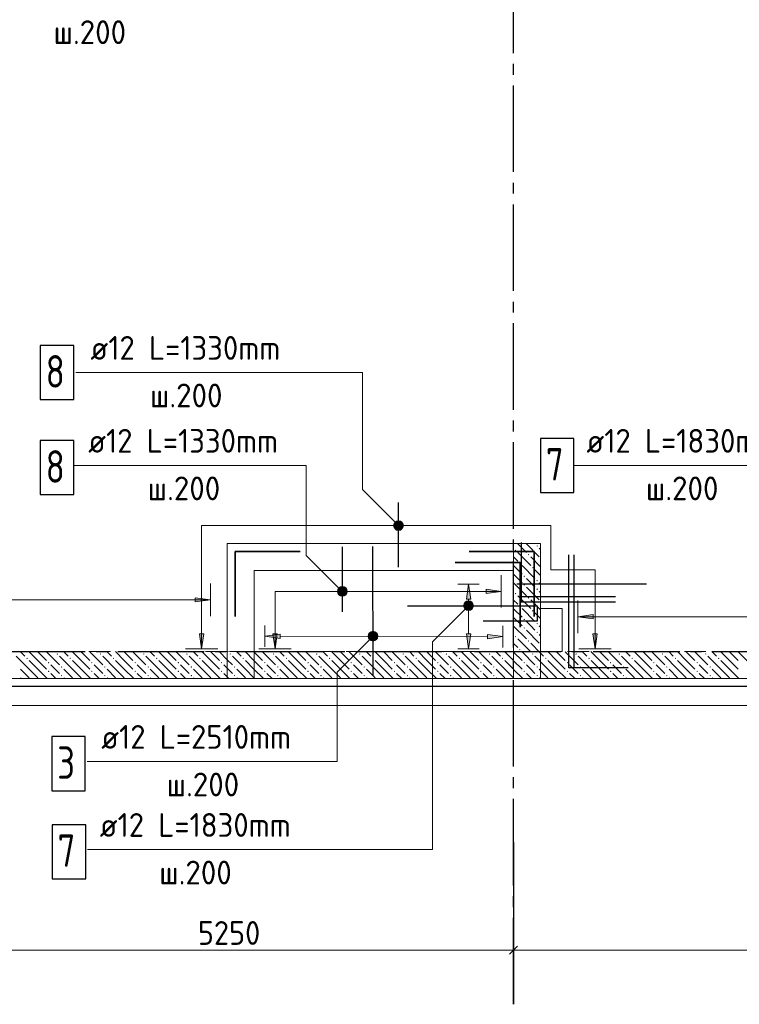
# Model space of a CAD drawing. Header units: millimetres. Extents: x 0 to 59400, y 0 to 42000.
# Tile 8 of 34: x 20493 to 27151, y 16519 to 25628. Entities that reach past the tile are written whole.
import ezdxf

# ---------------------------------------------------------------- set-up
doc = ezdxf.new("R2010")
doc.units = ezdxf.units.MM
doc.linetypes.add('______2', pattern=[270, 200, -70])
doc.linetypes.add('______5', pattern=[1100, 800, -100, 100, -100])
for name, color, linetype, lineweight in [('Standard', 7, 'Continuous', 25), ('ЖБ Перекрытие верхний уровень', 7, 'Continuous', 18), ('ЖБ Перекрытие нижний уровень с отделкой', 7, 'Continuous', 13), ('Обрамление П-обр. равн.', 7, 'Continuous', 25), ('Обрамление П-обр. равн.неравн.', 7, 'Continuous', 25), ('Обрамление проемов стержнями', 7, 'Continuous', 18), ('Позиционная метка номер позиции', 7, 'Continuous', 13), ('Размерная линия_ общее', 7, 'Continuous', 13)]:
    doc.layers.add(name, color=color, linetype=linetype, lineweight=lineweight)
doc.layers.add('ЖБ Стена верхний уровень', color=7, linetype='______2', lineweight=13, true_color=0x656565)
doc.layers.add('Оси', color=7, linetype='______5', lineweight=13, true_color=0x656565)
doc.styles.add('ISOCPEUR', font='txt')

msp = doc.modelspace()

# ---------------------------------------------------------------- hatches: boundary and pattern name
at = {"layer": 'ЖБ Стена верхний уровень', "linetype": 'Continuous', "lineweight": 18, "transparency": 33554687}
for points in [[(25074.1, 20719.6), (25080.6, 20726.1), (25087.1, 20719.6), (25080.6, 20713.1)], [(25194.1, 20679.6), (25200.6, 20686.1), (25207.1, 20679.6), (25200.6, 20673.1)], [(25274.1, 20759.6), (25280.6, 20766.1), (25287.1, 20759.6), (25280.6, 20753.1)], [(25114.1, 20599.6), (25120.6, 20606.1), (25127.1, 20599.6), (25120.6, 20593.1)], [(25234.1, 20559.6), (25240.6, 20566.1), (25247.1, 20559.6), (25240.6, 20553.1)], [(25154.1, 20479.6), (25160.6, 20486.1), (25167.1, 20479.6), (25160.6, 20473.1)], [(25154.1, 20399.6), (25160.6, 20406.1), (25167.1, 20399.6), (25160.6, 20393.1)], [(25274.1, 20439.6), (25280.6, 20446.1), (25287.1, 20439.6), (25280.6, 20433.1)], [(25074.1, 20319.6), (25080.6, 20326.1), (25087.1, 20319.6), (25080.6, 20313.1)], [(25274.1, 20359.6), (25280.6, 20366.1), (25287.1, 20359.6), (25280.6, 20353.1)], [(25194.1, 20279.6), (25200.6, 20286.1), (25207.1, 20279.6), (25200.6, 20273.1)], [(25114.1, 20199.6), (25120.6, 20206.1), (25127.1, 20199.6), (25120.6, 20193.1)], [(25234.1, 20159.6), (25240.6, 20166.1), (25247.1, 20159.6), (25240.6, 20153.1)], [(25154.1, 20079.6), (25160.6, 20086.1), (25167.1, 20079.6), (25160.6, 20073.1)], [(25274.1, 20039.6), (25280.6, 20046.1), (25287.1, 20039.6), (25280.6, 20033.1)], [(25154.1, 19999.6), (25160.6, 20006.1), (25167.1, 19999.6), (25160.6, 19993.1)], [(25274.1, 19959.6), (25280.6, 19966.1), (25287.1, 19959.6), (25280.6, 19953.1)], [(25074.1, 19919.6), (25080.6, 19926.1), (25087.1, 19919.6), (25080.6, 19913.1)], [(25194.1, 19879.6), (25200.6, 19886.1), (25207.1, 19879.6), (25200.6, 19873.1)], [(20834.1, 19759.6), (20840.6, 19766.1), (20847.1, 19759.6), (20840.6, 19753.1)], [(21234.1, 19759.6), (21240.6, 19766.1), (21247.1, 19759.6), (21240.6, 19753.1)], [(21634.1, 19759.6), (21640.6, 19766.1), (21647.1, 19759.6), (21640.6, 19753.1)], [(22034.1, 19759.6), (22040.6, 19766.1), (22047.1, 19759.6), (22040.6, 19753.1)], [(22434.1, 19759.6), (22440.6, 19766.1), (22447.1, 19759.6), (22440.6, 19753.1)], [(22834.1, 19759.6), (22840.6, 19766.1), (22847.1, 19759.6), (22840.6, 19753.1)], [(23234.1, 19759.6), (23240.6, 19766.1), (23247.1, 19759.6), (23240.6, 19753.1)], [(23634.1, 19759.6), (23640.6, 19766.1), (23647.1, 19759.6), (23640.6, 19753.1)], [(24034.1, 19759.6), (24040.6, 19766.1), (24047.1, 19759.6), (24040.6, 19753.1)], [(24434.1, 19759.6), (24440.6, 19766.1), (24447.1, 19759.6), (24440.6, 19753.1)], [(24834.1, 19759.6), (24840.6, 19766.1), (24847.1, 19759.6), (24840.6, 19753.1)], [(25114.1, 19799.6), (25120.6, 19806.1), (25127.1, 19799.6), (25120.6, 19793.1)], [(25234.1, 19759.6), (25240.6, 19766.1), (25247.1, 19759.6), (25240.6, 19753.1)], [(25634.1, 19759.6), (25640.6, 19766.1), (25647.1, 19759.6), (25640.6, 19753.1)], [(26034.1, 19759.6), (26040.6, 19766.1), (26047.1, 19759.6), (26040.6, 19753.1)], [(26434.1, 19759.6), (26440.6, 19766.1), (26447.1, 19759.6), (26440.6, 19753.1)], [(26834.1, 19759.6), (26840.6, 19766.1), (26847.1, 19759.6), (26840.6, 19753.1)], [(20554.1, 19719.6), (20560.6, 19726.1), (20567.1, 19719.6), (20560.6, 19713.1)], [(20754.1, 19679.6), (20760.6, 19686.1), (20767.1, 19679.6), (20760.6, 19673.1)], [(20954.1, 19719.6), (20960.6, 19726.1), (20967.1, 19719.6), (20960.6, 19713.1)], [(21154.1, 19679.6), (21160.6, 19686.1), (21167.1, 19679.6), (21160.6, 19673.1)], [(21354.1, 19719.6), (21360.6, 19726.1), (21367.1, 19719.6), (21360.6, 19713.1)], [(21554.1, 19679.6), (21560.6, 19686.1), (21567.1, 19679.6), (21560.6, 19673.1)], [(21754.1, 19719.6), (21760.6, 19726.1), (21767.1, 19719.6), (21760.6, 19713.1)], [(21954.1, 19679.6), (21960.6, 19686.1), (21967.1, 19679.6), (21960.6, 19673.1)], [(22154.1, 19719.6), (22160.6, 19726.1), (22167.1, 19719.6), (22160.6, 19713.1)], [(22354.1, 19679.6), (22360.6, 19686.1), (22367.1, 19679.6), (22360.6, 19673.1)], [(22554.1, 19719.6), (22560.6, 19726.1), (22567.1, 19719.6), (22560.6, 19713.1)], [(22754.1, 19679.6), (22760.6, 19686.1), (22767.1, 19679.6), (22760.6, 19673.1)], [(22954.1, 19719.6), (22960.6, 19726.1), (22967.1, 19719.6), (22960.6, 19713.1)], [(23154.1, 19679.6), (23160.6, 19686.1), (23167.1, 19679.6), (23160.6, 19673.1)], [(23354.1, 19719.6), (23360.6, 19726.1), (23367.1, 19719.6), (23360.6, 19713.1)], [(23554.1, 19679.6), (23560.6, 19686.1), (23567.1, 19679.6), (23560.6, 19673.1)], [(23754.1, 19719.6), (23760.6, 19726.1), (23767.1, 19719.6), (23760.6, 19713.1)], [(23954.1, 19679.6), (23960.6, 19686.1), (23967.1, 19679.6), (23960.6, 19673.1)], [(24154.1, 19719.6), (24160.6, 19726.1), (24167.1, 19719.6), (24160.6, 19713.1)], [(24354.1, 19679.6), (24360.6, 19686.1), (24367.1, 19679.6), (24360.6, 19673.1)], [(24554.1, 19719.6), (24560.6, 19726.1), (24567.1, 19719.6), (24560.6, 19713.1)], [(24754.1, 19679.6), (24760.6, 19686.1), (24767.1, 19679.6), (24760.6, 19673.1)], [(24954.1, 19719.6), (24960.6, 19726.1), (24967.1, 19719.6), (24960.6, 19713.1)], [(25154.1, 19679.6), (25160.6, 19686.1), (25167.1, 19679.6), (25160.6, 19673.1)], [(25354.1, 19719.6), (25360.6, 19726.1), (25367.1, 19719.6), (25360.6, 19713.1)], [(25554.1, 19679.6), (25560.6, 19686.1), (25567.1, 19679.6), (25560.6, 19673.1)], [(25754.1, 19719.6), (25760.6, 19726.1), (25767.1, 19719.6), (25760.6, 19713.1)], [(25954.1, 19679.6), (25960.6, 19686.1), (25967.1, 19679.6), (25960.6, 19673.1)], [(26154.1, 19719.6), (26160.6, 19726.1), (26167.1, 19719.6), (26160.6, 19713.1)], [(26354.1, 19679.6), (26360.6, 19686.1), (26367.1, 19679.6), (26360.6, 19673.1)], [(26554.1, 19719.6), (26560.6, 19726.1), (26567.1, 19719.6), (26560.6, 19713.1)], [(26754.1, 19679.6), (26760.6, 19686.1), (26767.1, 19679.6), (26760.6, 19673.1)], [(26954.1, 19719.6), (26960.6, 19726.1), (26967.1, 19719.6), (26960.6, 19713.1)], [(20754.1, 19599.6), (20760.6, 19606.1), (20767.1, 19599.6), (20760.6, 19593.1)], [(20874.1, 19639.6), (20880.6, 19646.1), (20887.1, 19639.6), (20880.6, 19633.1)], [(21154.1, 19599.6), (21160.6, 19606.1), (21167.1, 19599.6), (21160.6, 19593.1)], [(21274.1, 19639.6), (21280.6, 19646.1), (21287.1, 19639.6), (21280.6, 19633.1)], [(21554.1, 19599.6), (21560.6, 19606.1), (21567.1, 19599.6), (21560.6, 19593.1)], [(21674.1, 19639.6), (21680.6, 19646.1), (21687.1, 19639.6), (21680.6, 19633.1)], [(21954.1, 19599.6), (21960.6, 19606.1), (21967.1, 19599.6), (21960.6, 19593.1)], [(22074.1, 19639.6), (22080.6, 19646.1), (22087.1, 19639.6), (22080.6, 19633.1)], [(22354.1, 19599.6), (22360.6, 19606.1), (22367.1, 19599.6), (22360.6, 19593.1)], [(22474.1, 19639.6), (22480.6, 19646.1), (22487.1, 19639.6), (22480.6, 19633.1)], [(22754.1, 19599.6), (22760.6, 19606.1), (22767.1, 19599.6), (22760.6, 19593.1)], [(22874.1, 19639.6), (22880.6, 19646.1), (22887.1, 19639.6), (22880.6, 19633.1)], [(23154.1, 19599.6), (23160.6, 19606.1), (23167.1, 19599.6), (23160.6, 19593.1)], [(23274.1, 19639.6), (23280.6, 19646.1), (23287.1, 19639.6), (23280.6, 19633.1)], [(23554.1, 19599.6), (23560.6, 19606.1), (23567.1, 19599.6), (23560.6, 19593.1)], [(23674.1, 19639.6), (23680.6, 19646.1), (23687.1, 19639.6), (23680.6, 19633.1)], [(23954.1, 19599.6), (23960.6, 19606.1), (23967.1, 19599.6), (23960.6, 19593.1)], [(24074.1, 19639.6), (24080.6, 19646.1), (24087.1, 19639.6), (24080.6, 19633.1)], [(24354.1, 19599.6), (24360.6, 19606.1), (24367.1, 19599.6), (24360.6, 19593.1)], [(24474.1, 19639.6), (24480.6, 19646.1), (24487.1, 19639.6), (24480.6, 19633.1)], [(24754.1, 19599.6), (24760.6, 19606.1), (24767.1, 19599.6), (24760.6, 19593.1)], [(24874.1, 19639.6), (24880.6, 19646.1), (24887.1, 19639.6), (24880.6, 19633.1)], [(25154.1, 19599.6), (25160.6, 19606.1), (25167.1, 19599.6), (25160.6, 19593.1)], [(25274.1, 19639.6), (25280.6, 19646.1), (25287.1, 19639.6), (25280.6, 19633.1)], [(25554.1, 19599.6), (25560.6, 19606.1), (25567.1, 19599.6), (25560.6, 19593.1)], [(25674.1, 19639.6), (25680.6, 19646.1), (25687.1, 19639.6), (25680.6, 19633.1)], [(25954.1, 19599.6), (25960.6, 19606.1), (25967.1, 19599.6), (25960.6, 19593.1)], [(26074.1, 19639.6), (26080.6, 19646.1), (26087.1, 19639.6), (26080.6, 19633.1)], [(26354.1, 19599.6), (26360.6, 19606.1), (26367.1, 19599.6), (26360.6, 19593.1)], [(26474.1, 19639.6), (26480.6, 19646.1), (26487.1, 19639.6), (26480.6, 19633.1)], [(26754.1, 19599.6), (26760.6, 19606.1), (26767.1, 19599.6), (26760.6, 19593.1)], [(26874.1, 19639.6), (26880.6, 19646.1), (26887.1, 19639.6), (26880.6, 19633.1)], [(20874.1, 19559.6), (20880.6, 19566.1), (20887.1, 19559.6), (20880.6, 19553.1)], [(21274.1, 19559.6), (21280.6, 19566.1), (21287.1, 19559.6), (21280.6, 19553.1)], [(21674.1, 19559.6), (21680.6, 19566.1), (21687.1, 19559.6), (21680.6, 19553.1)], [(22074.1, 19559.6), (22080.6, 19566.1), (22087.1, 19559.6), (22080.6, 19553.1)], [(22474.1, 19559.6), (22480.6, 19566.1), (22487.1, 19559.6), (22480.6, 19553.1)], [(22874.1, 19559.6), (22880.6, 19566.1), (22887.1, 19559.6), (22880.6, 19553.1)], [(23274.1, 19559.6), (23280.6, 19566.1), (23287.1, 19559.6), (23280.6, 19553.1)], [(23674.1, 19559.6), (23680.6, 19566.1), (23687.1, 19559.6), (23680.6, 19553.1)], [(24074.1, 19559.6), (24080.6, 19566.1), (24087.1, 19559.6), (24080.6, 19553.1)], [(24474.1, 19559.6), (24480.6, 19566.1), (24487.1, 19559.6), (24480.6, 19553.1)], [(24874.1, 19559.6), (24880.6, 19566.1), (24887.1, 19559.6), (24880.6, 19553.1)], [(25274.1, 19559.6), (25280.6, 19566.1), (25287.1, 19559.6), (25280.6, 19553.1)], [(25674.1, 19559.6), (25680.6, 19566.1), (25687.1, 19559.6), (25680.6, 19553.1)], [(26074.1, 19559.6), (26080.6, 19566.1), (26087.1, 19559.6), (26080.6, 19553.1)], [(26474.1, 19559.6), (26480.6, 19566.1), (26487.1, 19559.6), (26480.6, 19553.1)], [(26874.1, 19559.6), (26880.6, 19566.1), (26887.1, 19559.6), (26880.6, 19553.1)]]:
    msp.add_hatch(color=7, dxfattribs=at).paths.add_polyline_path(points, flags=16)
at = {"layer": 'Обрамление П-обр. равн.', "linetype": 'Continuous', "lineweight": 13, "transparency": 33554687}
for points in [[(24807.7, 20358.8), (24947.7, 20338.8), (24807.7, 20318.8)], [(25797.7, 20083.9), (25657.7, 20103.9), (25797.7, 20123.9)], [(22902.1, 19904.9), (22762.1, 19925.1), (22902.2, 19944.9)], [(25836, 19947), (25816, 19807), (25796, 19947)]]:
    msp.add_hatch(color=7, dxfattribs=at).paths.add_polyline_path(points, flags=16)
for points in [[(22117.7, 20241.1), (22257.7, 20261.1), (22117.7, 20281.1)], [(22156, 19947), (22176, 19807), (22196, 19947)], [(22835.9, 19947), (22855.9, 19807), (22875.9, 19947)], [(24822.1, 19901.7), (24962.1, 19921.5), (24822.2, 19941.7)]]:
    msp.add_hatch(color=7, dxfattribs=at).paths.add_polyline_path(points)
at = {"layer": 'Обрамление П-обр. равн.неравн.', "linetype": 'Continuous', "lineweight": 13, "transparency": 33554687}
msp.add_hatch(color=7, dxfattribs=at).paths.add_polyline_path([(24665.5, 20267), (24645.5, 20407), (24625.5, 20267)])
msp.add_hatch(color=7, dxfattribs=at).paths.add_polyline_path([(24665.5, 19947), (24645.5, 19807), (24625.5, 19947)], flags=16)
at = {"layer": 'Позиционная метка номер позиции', "linetype": 'Continuous', "lineweight": 13, "transparency": 33554687}
for points in [[(23965.9, 20916.4), (24009.2, 20991.5), (23954.5, 20936.8)], [(23954.5, 20936.8), (24009.2, 20991.5), (23986.3, 20991.5)], [(23954.5, 20936.8), (23986.3, 20991.5), (23954.5, 20959.7)], [(23954.5, 20959.7), (23986.3, 20991.5), (23965.9, 20980.1)], [(23965.9, 20916.4), (24029.6, 20980.1), (24009.2, 20991.5)], [(23986.3, 20905), (24029.6, 20980.1), (23965.9, 20916.4)], [(23986.3, 20905), (24041, 20959.7), (24029.6, 20980.1)], [(24009.2, 20905), (24041, 20959.7), (23986.3, 20905)], [(24009.2, 20905), (24041, 20936.8), (24041, 20959.7)], [(24041, 20936.8), (24009.2, 20905), (24029.6, 20916.4)], [(23445.9, 20307), (23489.2, 20382.1), (23434.5, 20327.3)], [(23434.5, 20327.3), (23489.2, 20382.1), (23466.3, 20382.1)], [(23434.5, 20327.3), (23466.3, 20382.1), (23434.5, 20350.3)], [(23434.5, 20350.3), (23466.3, 20382.1), (23445.9, 20370.6)], [(23445.9, 20307), (23509.6, 20370.6), (23489.2, 20382.1)], [(23466.3, 20295.5), (23509.6, 20370.6), (23445.9, 20307)], [(23466.3, 20295.5), (23521, 20350.3), (23509.6, 20370.6)], [(23489.2, 20295.5), (23521, 20350.3), (23466.3, 20295.5)], [(23489.2, 20295.5), (23521, 20327.3), (23521, 20350.3)], [(23521, 20327.3), (23489.2, 20295.5), (23509.6, 20307)], [(24677.3, 20175.2), (24613.7, 20238.8), (24602.2, 20218.5)], [(24688.8, 20195.5), (24634.1, 20250.3), (24613.7, 20238.8)], [(24688.8, 20195.5), (24613.7, 20238.8), (24677.3, 20175.2)], [(24688.8, 20218.5), (24657, 20250.3), (24634.1, 20250.3)], [(24688.8, 20218.5), (24634.1, 20250.3), (24688.8, 20195.5)], [(24657, 20250.3), (24688.8, 20218.5), (24677.3, 20238.8)], [(24677.3, 20175.2), (24602.2, 20218.5), (24657, 20163.7)], [(24657, 20163.7), (24602.2, 20218.5), (24602.2, 20195.5)], [(24657, 20163.7), (24602.2, 20195.5), (24634.1, 20163.7)], [(24634.1, 20163.7), (24602.2, 20195.5), (24613.7, 20175.2)], [(23793.9, 19893.3), (23730.3, 19956.9), (23718.8, 19936.6)], [(23805.4, 19913.7), (23750.7, 19968.4), (23730.3, 19956.9)], [(23805.4, 19913.7), (23730.3, 19956.9), (23793.9, 19893.3)], [(23805.4, 19936.6), (23773.6, 19968.4), (23750.7, 19968.4)], [(23805.4, 19936.6), (23750.7, 19968.4), (23805.4, 19913.7)], [(23773.6, 19968.4), (23805.4, 19936.6), (23793.9, 19956.9)], [(23793.9, 19893.3), (23718.8, 19936.6), (23773.6, 19881.8)], [(23773.6, 19881.8), (23718.8, 19936.6), (23718.8, 19913.7)], [(23773.6, 19881.8), (23718.8, 19913.7), (23750.7, 19881.8)], [(23750.7, 19881.8), (23718.8, 19913.7), (23730.3, 19893.3)]]:
    msp.add_hatch(color=7, dxfattribs=at).paths.add_polyline_path(points)

# ---------------------------------------------------------------- linework, layer by layer
at = {"color": 7, "linetype": 'Continuous', "lineweight": 35, "transparency": 33554687}
for points in [[(22487.7, 20107), (22487.7, 20707), (23087.7, 20707)], [(25252.7, 20107), (25252.7, 20707), (24652.7, 20707)], [(25122.7, 20007), (25122.7, 20607), (24522.7, 20607)]]:
    msp.add_lwpolyline(points, dxfattribs=at)
at = {"layer": 'Standard', "color": 7, "linetype": 'Continuous', "lineweight": 13, "transparency": 33554687}
for points in [[(59400, 42000), (0, 42000), (0, 19532), (59400, 19532), (59400, 42000)], [(6812.7, 19282), (55405.8, 19282), (55405.8, 38032), (6812.7, 38032), (6812.7, 19282)], [(6812.7, 19532), (55406.2, 19532), (55406.2, 38032), (6812.7, 38032), (6812.7, 19532)]]:
    msp.add_lwpolyline(points, dxfattribs=at)
at = {"layer": 'Standard', "color": 254, "linetype": 'Continuous', "lineweight": 25, "true_color": 0xc4c4ff, "transparency": 33554687}
msp.add_lwpolyline([(6743.7, 19461.3), (54029.4, 19461.3), (54029.4, 38101), (6743.7, 38101), (6743.7, 19461.3)], dxfattribs=at)
at = {"layer": 'ЖБ Перекрытие верхний уровень', "color": 7, "linetype": 'Continuous', "lineweight": 18, "transparency": 33554687}
for p, q in [((22662.7, 19532), (22662.7, 20532)), ((22662.7, 20532), (25062.7, 20532)), ((25062.7, 20532), (25062.7, 19532)), ((25512.7, 20182), (25312.7, 20182)), ((25312.7, 20182), (25312.7, 19782)), ((25512.7, 19782), (25512.7, 20182)), ((25312.7, 19782), (25512.7, 19782)), ((9062.7, 19532), (22662.7, 19532)), ((25062.7, 19532), (31092.7, 19532))]:
    msp.add_line(p, q, dxfattribs=at)
at = {"layer": 'ЖБ Перекрытие нижний уровень с отделкой', "color": 7, "linetype": 'Continuous', "lineweight": 13, "transparency": 33554687}
for p, q in [((25312.7, 20782), (22412.7, 20782)), ((22412.7, 20782), (22412.7, 19532)), ((25312.7, 19532), (25312.7, 20782)), ((22412.7, 19532), (25312.7, 19532))]:
    msp.add_line(p, q, dxfattribs=at)
at = {"layer": 'ЖБ Стена верхний уровень', "color": 251, "linetype": '______2', "lineweight": 13, "true_color": 0x656565, "transparency": 33554687}
for p, q in [((25312.7, 20782), (25062.7, 20782)), ((25062.7, 20782), (25062.7, 19782)), ((25312.7, 19782), (25312.7, 20782)), ((22412.7, 19782), (19525.2, 19782)), ((25062.7, 19782), (22412.7, 19782)), ((30892.7, 19782), (25312.7, 19782)), ((19525.2, 19532), (22412.7, 19532)), ((22412.7, 19532), (25062.7, 19532)), ((25062.7, 19532), (25312.7, 19532)), ((25312.7, 19532), (30892.7, 19532))]:
    msp.add_line(p, q, dxfattribs=at)
at = {"layer": 'ЖБ Стена верхний уровень', "color": 9, "linetype": 'Continuous', "lineweight": 18, "true_color": 0xc7c7c7, "transparency": 33554687}
for p, q in [((25098.1, 20782), (25180.6, 20699.6)), ((25180.6, 20779.6), (25300.6, 20659.6)), ((25260.6, 20779.6), (25258.1, 20782)), ((25100.6, 20699.6), (25220.6, 20579.6)), ((25300.6, 20739.6), (25312.7, 20727.4)), ((25100.6, 20619.6), (25062.7, 20657.4)), ((25220.6, 20659.6), (25312.7, 20567.4)), ((25062.7, 20577.4), (25140.6, 20499.6)), ((25062.7, 20497.4), (25140.6, 20419.6)), ((25140.6, 20579.6), (25260.6, 20459.6)), ((25312.7, 20487.4), (25260.6, 20539.6)), ((25062.7, 20417.4), (25180.6, 20299.6)), ((25220.6, 20419.6), (25180.6, 20459.6)), ((25260.6, 20379.6), (25220.6, 20419.6)), ((25300.6, 20419.6), (25312.7, 20407.4)), ((25180.6, 20379.6), (25300.6, 20259.6)), ((25300.6, 20339.6), (25312.7, 20327.4)), ((25100.6, 20219.6), (25062.7, 20257.4)), ((25100.6, 20299.6), (25220.6, 20179.6)), ((25220.6, 20259.6), (25312.7, 20167.4)), ((25062.7, 20177.4), (25140.6, 20099.6)), ((25140.6, 20179.6), (25260.6, 20059.6)), ((25312.7, 20087.4), (25260.6, 20139.6)), ((25062.7, 20097.4), (25140.6, 20019.6)), ((25220.6, 20019.6), (25180.6, 20059.6)), ((25062.7, 20017.4), (25180.6, 19899.6)), ((25180.6, 19979.6), (25300.6, 19859.6)), ((25260.6, 19979.6), (25220.6, 20019.6)), ((25300.6, 20019.6), (25312.7, 20007.4)), ((25100.6, 19819.6), (25062.7, 19857.4)), ((25100.6, 19899.6), (25220.6, 19779.6)), ((25220.6, 19859.6), (25312.7, 19767.4)), ((25300.6, 19939.6), (25312.7, 19927.4)), ((20498.1, 19782), (20540.6, 19739.6)), ((20660.6, 19699.6), (20578.1, 19782)), ((20660.6, 19779.6), (20740.6, 19699.6)), ((20740.6, 19779.6), (20860.6, 19659.6)), ((20818.1, 19782), (20820.6, 19779.6)), ((20898.1, 19782), (20940.6, 19739.6)), ((21060.6, 19699.6), (20978.1, 19782)), ((21060.6, 19779.6), (21140.6, 19699.6)), ((21140.6, 19779.6), (21260.6, 19659.6)), ((21218.1, 19782), (21220.6, 19779.6)), ((21298.1, 19782), (21340.6, 19739.6)), ((21460.6, 19699.6), (21378.1, 19782)), ((21460.6, 19779.6), (21540.6, 19699.6)), ((21540.6, 19779.6), (21660.6, 19659.6)), ((21618.1, 19782), (21620.6, 19779.6)), ((21698.1, 19782), (21740.6, 19739.6)), ((21860.6, 19699.6), (21778.1, 19782)), ((21860.6, 19779.6), (21940.6, 19699.6)), ((21940.6, 19779.6), (22060.6, 19659.6)), ((22018.1, 19782), (22020.6, 19779.6)), ((22098.1, 19782), (22140.6, 19739.6)), ((22260.6, 19699.6), (22178.1, 19782)), ((22260.6, 19779.6), (22340.6, 19699.6)), ((22340.6, 19779.6), (22412.7, 19707.4)), ((22418.1, 19782), (22420.6, 19779.6)), ((22498.1, 19782), (22540.6, 19739.6)), ((22660.6, 19699.6), (22578.1, 19782)), ((22660.6, 19779.6), (22740.6, 19699.6)), ((22740.6, 19779.6), (22860.6, 19659.6)), ((22818.1, 19782), (22820.6, 19779.6)), ((22898.1, 19782), (22940.6, 19739.6)), ((23060.6, 19699.6), (22978.1, 19782)), ((23060.6, 19779.6), (23140.6, 19699.6)), ((23140.6, 19779.6), (23260.6, 19659.6)), ((23218.1, 19782), (23220.6, 19779.6)), ((23298.1, 19782), (23340.6, 19739.6)), ((23460.6, 19699.6), (23378.1, 19782)), ((23460.6, 19779.6), (23540.6, 19699.6)), ((23540.6, 19779.6), (23660.6, 19659.6)), ((23618.1, 19782), (23620.6, 19779.6)), ((23698.1, 19782), (23740.6, 19739.6)), ((23860.6, 19699.6), (23778.1, 19782)), ((23860.6, 19779.6), (23940.6, 19699.6)), ((23940.6, 19779.6), (24060.6, 19659.6)), ((24018.1, 19782), (24020.6, 19779.6)), ((24098.1, 19782), (24140.6, 19739.6)), ((24260.6, 19699.6), (24178.1, 19782)), ((24260.6, 19779.6), (24340.6, 19699.6)), ((24340.6, 19779.6), (24460.6, 19659.6)), ((24418.1, 19782), (24420.6, 19779.6)), ((24498.1, 19782), (24540.6, 19739.6)), ((24660.6, 19699.6), (24578.1, 19782)), ((24660.6, 19779.6), (24740.6, 19699.6)), ((24740.6, 19779.6), (24860.6, 19659.6)), ((24818.1, 19782), (24820.6, 19779.6)), ((24898.1, 19782), (24940.6, 19739.6)), ((25060.6, 19699.6), (24978.1, 19782)), ((25060.6, 19779.6), (25062.7, 19777.4)), ((25062.7, 19777.4), (25140.6, 19699.6)), ((25140.6, 19779.6), (25260.6, 19659.6)), ((25312.7, 19767.4), (25340.6, 19739.6)), ((25460.6, 19699.6), (25378.1, 19782)), ((25460.6, 19779.6), (25540.6, 19699.6)), ((25540.6, 19779.6), (25660.6, 19659.6)), ((25618.1, 19782), (25620.6, 19779.6)), ((25698.1, 19782), (25740.6, 19739.6)), ((25860.6, 19699.6), (25778.1, 19782)), ((25860.6, 19779.6), (25940.6, 19699.6)), ((25940.6, 19779.6), (26060.6, 19659.6)), ((26018.1, 19782), (26020.6, 19779.6)), ((26098.1, 19782), (26140.6, 19739.6)), ((26260.6, 19699.6), (26178.1, 19782)), ((26260.6, 19779.6), (26340.6, 19699.6)), ((26340.6, 19779.6), (26460.6, 19659.6)), ((26418.1, 19782), (26420.6, 19779.6)), ((26498.1, 19782), (26540.6, 19739.6)), ((26660.6, 19699.6), (26578.1, 19782)), ((26660.6, 19779.6), (26740.6, 19699.6)), ((26740.6, 19779.6), (26860.6, 19659.6)), ((26818.1, 19782), (26820.6, 19779.6)), ((26898.1, 19782), (26940.6, 19739.6)), ((27060.6, 19699.6), (26978.1, 19782)), ((27060.6, 19779.6), (27140.6, 19699.6)), ((27140.6, 19779.6), (27260.6, 19659.6)), ((20580.6, 19619.6), (20460.6, 19739.6)), ((20580.6, 19699.6), (20660.6, 19619.6)), ((20660.6, 19699.6), (20740.6, 19619.6)), ((20980.6, 19619.6), (20860.6, 19739.6)), ((20980.6, 19699.6), (21060.6, 19619.6)), ((21060.6, 19699.6), (21140.6, 19619.6)), ((21380.6, 19619.6), (21260.6, 19739.6)), ((21380.6, 19699.6), (21460.6, 19619.6)), ((21460.6, 19699.6), (21540.6, 19619.6)), ((21780.6, 19619.6), (21660.6, 19739.6)), ((21780.6, 19699.6), (21860.6, 19619.6)), ((21860.6, 19699.6), (21940.6, 19619.6)), ((22180.6, 19619.6), (22060.6, 19739.6)), ((22180.6, 19699.6), (22260.6, 19619.6)), ((22260.6, 19699.6), (22340.6, 19619.6)), ((22412.7, 19707.4), (22460.6, 19659.6)), ((22580.6, 19619.6), (22460.6, 19739.6)), ((22580.6, 19699.6), (22660.6, 19619.6)), ((22660.6, 19699.6), (22740.6, 19619.6)), ((22980.6, 19619.6), (22860.6, 19739.6)), ((22980.6, 19699.6), (23060.6, 19619.6)), ((23060.6, 19699.6), (23140.6, 19619.6)), ((23380.6, 19619.6), (23260.6, 19739.6)), ((23380.6, 19699.6), (23460.6, 19619.6)), ((23460.6, 19699.6), (23540.6, 19619.6)), ((23780.6, 19619.6), (23660.6, 19739.6)), ((23780.6, 19699.6), (23860.6, 19619.6)), ((23860.6, 19699.6), (23940.6, 19619.6)), ((24180.6, 19619.6), (24060.6, 19739.6)), ((24180.6, 19699.6), (24260.6, 19619.6)), ((24260.6, 19699.6), (24340.6, 19619.6)), ((24580.6, 19619.6), (24460.6, 19739.6)), ((24580.6, 19699.6), (24660.6, 19619.6)), ((24660.6, 19699.6), (24740.6, 19619.6)), ((24980.6, 19619.6), (24860.6, 19739.6)), ((24980.6, 19699.6), (25060.6, 19619.6)), ((25060.6, 19699.6), (25062.7, 19697.4)), ((25062.7, 19697.4), (25140.6, 19619.6)), ((25312.7, 19687.4), (25260.6, 19739.6)), ((25380.6, 19619.6), (25312.7, 19687.4)), ((25380.6, 19699.6), (25460.6, 19619.6)), ((25460.6, 19699.6), (25540.6, 19619.6)), ((25780.6, 19619.6), (25660.6, 19739.6)), ((25780.6, 19699.6), (25860.6, 19619.6)), ((25860.6, 19699.6), (25940.6, 19619.6)), ((26180.6, 19619.6), (26060.6, 19739.6)), ((26180.6, 19699.6), (26260.6, 19619.6)), ((26260.6, 19699.6), (26340.6, 19619.6)), ((26580.6, 19619.6), (26460.6, 19739.6)), ((26580.6, 19699.6), (26660.6, 19619.6)), ((26660.6, 19699.6), (26740.6, 19619.6)), ((26980.6, 19619.6), (26860.6, 19739.6)), ((26980.6, 19699.6), (27060.6, 19619.6)), ((27060.6, 19699.6), (27140.6, 19619.6)), ((20500.6, 19619.6), (20580.6, 19539.6)), ((20580.6, 19619.6), (20660.6, 19539.6)), ((20660.6, 19619.6), (20748.1, 19532)), ((20820.6, 19619.6), (20780.6, 19659.6)), ((20860.6, 19579.6), (20820.6, 19619.6)), ((20900.6, 19619.6), (20980.6, 19539.6)), ((20980.6, 19619.6), (21060.6, 19539.6)), ((21060.6, 19619.6), (21148.1, 19532)), ((21220.6, 19619.6), (21180.6, 19659.6)), ((21260.6, 19579.6), (21220.6, 19619.6)), ((21300.6, 19619.6), (21380.6, 19539.6)), ((21380.6, 19619.6), (21460.6, 19539.6)), ((21460.6, 19619.6), (21548.1, 19532)), ((21620.6, 19619.6), (21580.6, 19659.6)), ((21660.6, 19579.6), (21620.6, 19619.6)), ((21700.6, 19619.6), (21780.6, 19539.6)), ((21780.6, 19619.6), (21860.6, 19539.6)), ((21860.6, 19619.6), (21948.1, 19532)), ((22020.6, 19619.6), (21980.6, 19659.6)), ((22060.6, 19579.6), (22020.6, 19619.6)), ((22100.6, 19619.6), (22180.6, 19539.6)), ((22180.6, 19619.6), (22260.6, 19539.6)), ((22260.6, 19619.6), (22348.1, 19532)), ((22412.7, 19627.4), (22380.6, 19659.6)), ((22420.6, 19619.6), (22412.7, 19627.4)), ((22460.6, 19579.6), (22420.6, 19619.6)), ((22500.6, 19619.6), (22580.6, 19539.6)), ((22580.6, 19619.6), (22660.6, 19539.6)), ((22660.6, 19619.6), (22748.1, 19532)), ((22820.6, 19619.6), (22780.6, 19659.6)), ((22860.6, 19579.6), (22820.6, 19619.6)), ((22900.6, 19619.6), (22980.6, 19539.6)), ((22980.6, 19619.6), (23060.6, 19539.6)), ((23060.6, 19619.6), (23148.1, 19532)), ((23220.6, 19619.6), (23180.6, 19659.6)), ((23260.6, 19579.6), (23220.6, 19619.6)), ((23300.6, 19619.6), (23380.6, 19539.6)), ((23380.6, 19619.6), (23460.6, 19539.6)), ((23460.6, 19619.6), (23548.1, 19532)), ((23620.6, 19619.6), (23580.6, 19659.6)), ((23660.6, 19579.6), (23620.6, 19619.6)), ((23700.6, 19619.6), (23780.6, 19539.6)), ((23780.6, 19619.6), (23860.6, 19539.6)), ((23860.6, 19619.6), (23948.1, 19532)), ((24020.6, 19619.6), (23980.6, 19659.6)), ((24060.6, 19579.6), (24020.6, 19619.6)), ((24100.6, 19619.6), (24180.6, 19539.6)), ((24180.6, 19619.6), (24260.6, 19539.6)), ((24260.6, 19619.6), (24348.1, 19532)), ((24420.6, 19619.6), (24380.6, 19659.6)), ((24460.6, 19579.6), (24420.6, 19619.6)), ((24500.6, 19619.6), (24580.6, 19539.6)), ((24580.6, 19619.6), (24660.6, 19539.6)), ((24660.6, 19619.6), (24748.1, 19532)), ((24820.6, 19619.6), (24780.6, 19659.6)), ((24860.6, 19579.6), (24820.6, 19619.6)), ((24900.6, 19619.6), (24980.6, 19539.6)), ((24980.6, 19619.6), (25060.6, 19539.6)), ((25060.6, 19619.6), (25062.7, 19617.4)), ((25062.7, 19617.4), (25148.1, 19532)), ((25220.6, 19619.6), (25180.6, 19659.6)), ((25260.6, 19579.6), (25220.6, 19619.6)), ((25300.6, 19619.6), (25312.7, 19607.4)), ((25312.7, 19607.4), (25380.6, 19539.6)), ((25380.6, 19619.6), (25460.6, 19539.6)), ((25460.6, 19619.6), (25548.1, 19532)), ((25620.6, 19619.6), (25580.6, 19659.6)), ((25660.6, 19579.6), (25620.6, 19619.6)), ((25700.6, 19619.6), (25780.6, 19539.6)), ((25780.6, 19619.6), (25860.6, 19539.6)), ((25860.6, 19619.6), (25948.1, 19532)), ((26020.6, 19619.6), (25980.6, 19659.6)), ((26060.6, 19579.6), (26020.6, 19619.6)), ((26100.6, 19619.6), (26180.6, 19539.6)), ((26180.6, 19619.6), (26260.6, 19539.6)), ((26260.6, 19619.6), (26348.1, 19532)), ((26420.6, 19619.6), (26380.6, 19659.6)), ((26460.6, 19579.6), (26420.6, 19619.6)), ((26500.6, 19619.6), (26580.6, 19539.6)), ((26580.6, 19619.6), (26660.6, 19539.6)), ((26660.6, 19619.6), (26748.1, 19532)), ((26820.6, 19619.6), (26780.6, 19659.6)), ((26860.6, 19579.6), (26820.6, 19619.6)), ((26900.6, 19619.6), (26980.6, 19539.6)), ((26980.6, 19619.6), (27060.6, 19539.6)), ((27060.6, 19619.6), (27148.1, 19532)), ((20500.6, 19539.6), (20508.1, 19532)), ((20780.6, 19579.6), (20828.1, 19532)), ((20900.6, 19539.6), (20908.1, 19532)), ((21180.6, 19579.6), (21228.1, 19532)), ((21300.6, 19539.6), (21308.1, 19532)), ((21580.6, 19579.6), (21628.1, 19532)), ((21700.6, 19539.6), (21708.1, 19532)), ((21980.6, 19579.6), (22028.1, 19532)), ((22100.6, 19539.6), (22108.1, 19532)), ((22380.6, 19579.6), (22412.7, 19547.4)), ((22412.7, 19547.4), (22428.1, 19532)), ((22500.6, 19539.6), (22508.1, 19532)), ((22780.6, 19579.6), (22828.1, 19532)), ((22900.6, 19539.6), (22908.1, 19532)), ((23180.6, 19579.6), (23228.1, 19532)), ((23300.6, 19539.6), (23308.1, 19532)), ((23580.6, 19579.6), (23628.1, 19532)), ((23700.6, 19539.6), (23708.1, 19532)), ((23980.6, 19579.6), (24028.1, 19532)), ((24100.6, 19539.6), (24108.1, 19532)), ((24380.6, 19579.6), (24428.1, 19532)), ((24500.6, 19539.6), (24508.1, 19532)), ((24780.6, 19579.6), (24828.1, 19532)), ((24900.6, 19539.6), (24908.1, 19532)), ((25180.6, 19579.6), (25228.1, 19532)), ((25300.6, 19539.6), (25308.1, 19532)), ((25580.6, 19579.6), (25628.1, 19532)), ((25700.6, 19539.6), (25708.1, 19532)), ((25980.6, 19579.6), (26028.1, 19532)), ((26100.6, 19539.6), (26108.1, 19532)), ((26380.6, 19579.6), (26428.1, 19532)), ((26500.6, 19539.6), (26508.1, 19532)), ((26780.6, 19579.6), (26828.1, 19532)), ((26900.6, 19539.6), (26908.1, 19532))]:
    msp.add_line(p, q, dxfattribs=at)
at = {"layer": 'Обрамление П-обр. равн.', "color": 7, "linetype": 'Continuous', "lineweight": 25, "transparency": 33554687}
for p, q in [((23997.7, 20563), (23997.7, 21163)), ((23477.7, 20751), (23477.7, 20151)), ((23762.7, 19563.4), (23760.8, 20753.4))]:
    msp.add_line(p, q, dxfattribs=at)
at = {"layer": 'Обрамление П-обр. равн.', "color": 251, "linetype": 'Continuous', "lineweight": 13, "true_color": 0x494949, "transparency": 33554687}
for p, q in [((22257.7, 20411.1), (22257.7, 20111.1)), ((24947.7, 20488.8), (24947.7, 20188.8)), ((24807.7, 20338.8), (24797.7, 20338.8)), ((24807.7, 20318.8), (24807.7, 20358.8)), ((24807.7, 20358.8), (24947.7, 20338.8)), ((24947.7, 20338.8), (24807.7, 20318.8)), ((24947.7, 20338.8), (24947.7, 20338.8)), ((24947.7, 20338.8), (24947.7, 20338.8)), ((24947.7, 20338.8), (24947.7, 20338.8)), ((22117.7, 20261.1), (22107.7, 20261.1)), ((22257.7, 20261.1), (22117.7, 20281.1)), ((22117.7, 20281.1), (22117.7, 20241.1)), ((22117.7, 20241.1), (22257.7, 20261.1)), ((22257.7, 20261.1), (22257.7, 20261.1)), ((22257.7, 20261.1), (22257.7, 20261.1)), ((22257.7, 20261.1), (22257.7, 20261.1)), ((25657.7, 20253.9), (25657.7, 19953.9)), ((25657.7, 20103.9), (25797.7, 20123.9)), ((25657.7, 20103.9), (25657.7, 20103.9)), ((25657.7, 20103.9), (25657.7, 20103.9)), ((25657.7, 20103.9), (25657.7, 20103.9)), ((25797.7, 20083.9), (25657.7, 20103.9)), ((25797.7, 20123.9), (25797.7, 20083.9)), ((25797.7, 20103.9), (25807.7, 20103.9)), ((22176, 19947), (22176, 19957)), ((22762.1, 19925.1), (22762.3, 20025.1)), ((22855.9, 19947), (22855.9, 19957)), ((24962.1, 19921.5), (24962.3, 20021.5)), ((25816, 19947), (25816, 19957)), ((22196, 19947), (22156, 19947)), ((22156, 19947), (22176, 19807)), ((22176, 19807), (22196, 19947)), ((22762.1, 19925.1), (22762, 19825.1)), ((22762.1, 19925.1), (22902.2, 19944.9)), ((22902.1, 19904.9), (22762.1, 19925.1)), ((22762.1, 19925.1), (22762.1, 19925.1)), ((22875.9, 19947), (22835.9, 19947)), ((22835.9, 19947), (22855.9, 19807)), ((22855.9, 19807), (22875.9, 19947)), ((22902.2, 19944.9), (22902.1, 19904.9)), ((22902.1, 19924.9), (24822.1, 19921.7)), ((24822.2, 19941.7), (24822.1, 19901.7)), ((24822.1, 19901.7), (24962.1, 19921.5)), ((24962.1, 19921.5), (24822.2, 19941.7)), ((24962.1, 19921.5), (24962, 19821.5)), ((24962.1, 19921.5), (24962.1, 19921.5)), ((25816, 19807), (25796, 19947)), ((25796, 19947), (25836, 19947)), ((25836, 19947), (25816, 19807)), ((22326, 19807), (22026, 19807)), ((22176, 19807), (22176, 19807)), ((22176, 19807), (22176, 19807)), ((22176, 19807), (22176, 19807)), ((23005.9, 19807), (22705.9, 19807)), ((22855.9, 19807), (22855.9, 19807)), ((22855.9, 19807), (22855.9, 19807)), ((22855.9, 19807), (22855.9, 19807)), ((25966, 19807), (25666, 19807)), ((25816, 19807), (25816, 19807)), ((25816, 19807), (25816, 19807)), ((25816, 19807), (25816, 19807))]:
    msp.add_line(p, q, dxfattribs=at)
for points in [[(9687.7, 37302.9), (7541.9, 37302.9), (7541.9, 33361.1), (8791.9, 33361.1), (8791.9, 27411.1), (9791.9, 27411.1), (9791.9, 20261.1), (22257.7, 20261.1)], [(25816, 19807), (25816, 20538.3), (25406, 20538.3), (25406, 20948.3), (22176, 20948.3), (22176, 19807)], [(25657.7, 20103.9), (30163.6, 20103.9), (30163.6, 20407)], [(24947.7, 20338.8), (22855.9, 20338.8), (22855.9, 19807)]]:
    msp.add_lwpolyline(points, dxfattribs=at)
at = {"layer": 'Обрамление П-обр. равн.', "color": 7, "linetype": 'Continuous', "lineweight": 25, "transparency": 33554687}
for points in [[(20683.4, 22114.3), (20993.4, 22114.3), (20993.4, 22614.3), (20683.4, 22614.3), (20683.4, 22114.3)], [(20683.4, 21234.8), (20993.4, 21234.8), (20993.4, 21734.8), (20683.4, 21734.8), (20683.4, 21234.8)], [(20789.8, 18495.4), (21099.8, 18495.4), (21099.8, 18995.4), (20789.8, 18995.4), (20789.8, 18495.4)]]:
    msp.add_lwpolyline(points, dxfattribs=at)
at = {"layer": 'Обрамление П-обр. равн.неравн.', "color": 251, "linetype": 'Continuous', "lineweight": 13, "true_color": 0x494949, "transparency": 33554687}
for p, q in [((24645.5, 20407), (24545.5, 20407)), ((24645.5, 20407), (24625.5, 20267)), ((24665.5, 20267), (24645.5, 20407)), ((24645.5, 20407), (24745.5, 20407)), ((24645.5, 20407), (24645.5, 20407)), ((24625.5, 20267), (24665.5, 20267)), ((24645.5, 19947), (24645.5, 20267)), ((24645.5, 19807), (24625.5, 19947)), ((24625.5, 19947), (24665.5, 19947)), ((24665.5, 19947), (24645.5, 19807)), ((24645.5, 19807), (24545.5, 19807)), ((24645.5, 19807), (24745.5, 19807)), ((24645.5, 19807), (24645.5, 19807))]:
    msp.add_line(p, q, dxfattribs=at)
at = {"layer": 'Обрамление П-обр. равн.неравн.', "color": 7, "linetype": 'Continuous', "lineweight": 25, "transparency": 33554687}
msp.add_line((26293.7, 20407), (25093.7, 20407), dxfattribs=at)
for points in [[(25311.4, 21254.8), (25621.4, 21254.8), (25621.4, 21754.8), (25311.4, 21754.8), (25311.4, 21254.8)], [(24081.7, 20207), (25281.7, 20207), (25281.7, 20065), (24781.7, 20065)], [(20793.8, 17681), (21103.8, 17681), (21103.8, 18181), (20793.8, 18181), (20793.8, 17681)]]:
    msp.add_lwpolyline(points, dxfattribs=at)
at = {"layer": 'Обрамление проемов стержнями', "color": 7, "linetype": 'Continuous', "lineweight": 25, "transparency": 33554687}
for points in [[(25132.7, 20792), (25132.7, 20292), (26006.7, 20292)], [(25132.7, 20792), (25132.7, 20292), (26006.7, 20292)], [(25132.7, 20742), (25132.7, 20242), (26006.7, 20242)], [(25132.7, 20742), (25132.7, 20242), (26006.7, 20242)], [(26072.7, 19632), (25572.7, 19632), (25572.7, 20676)], [(26072.7, 19632), (25572.7, 19632), (25572.7, 20676)], [(26122.7, 19632), (25622.7, 19632), (25622.7, 20676)], [(26122.7, 19632), (25622.7, 19632), (25622.7, 20676)]]:
    msp.add_lwpolyline(points, dxfattribs=at)
at = {"layer": 'Оси', "color": 8, "linetype": '______5', "lineweight": -3, "transparency": 33554687}
for p, q in [((25062.7, 16519.3), (25062.7, 38804.6)), ((3800, 19782), (49030, 19782))]:
    msp.add_line(p, q, dxfattribs=at)
at = {"layer": 'Оси', "color": 7, "linetype": 'Continuous', "lineweight": 25, "transparency": 33554687}
msp.add_line((25062.7, 18019.3), (25062.7, 16519.3), dxfattribs=at)
at = {"layer": 'Позиционная метка номер позиции', "color": 7, "linetype": 'Continuous', "lineweight": 13, "transparency": 33554687}
for p, q in [((23965.9, 20980.1), (23965.9, 20980.1)), ((24029.6, 20980.1), (24029.6, 20980.1)), ((23965.9, 20916.4), (23965.9, 20916.4)), ((24029.6, 20916.4), (24029.6, 20916.4)), ((23445.9, 20370.6), (23445.9, 20370.6)), ((23509.6, 20370.6), (23509.6, 20370.6)), ((23445.9, 20307), (23445.9, 20307)), ((23509.6, 20307), (23509.6, 20307)), ((24613.7, 20238.8), (24613.7, 20238.8)), ((24677.3, 20238.8), (24677.3, 20238.8)), ((24613.7, 20175.2), (24613.7, 20175.2)), ((24677.3, 20175.2), (24677.3, 20175.2)), ((23730.3, 19956.9), (23730.3, 19956.9)), ((23793.9, 19956.9), (23793.9, 19956.9)), ((23730.3, 19893.3), (23730.3, 19893.3)), ((23793.9, 19893.3), (23793.9, 19893.3))]:
    msp.add_line(p, q, dxfattribs=at)
for points in [[(23997.7, 20948.3), (23664.4, 21281.6), (23664.4, 22364.3), (21013.4, 22364.3)], [(23477.7, 20338.8), (23144.4, 20672.1), (23144.4, 21504.8), (20993.4, 21504.8)], [(28057.7, 20103.9), (27724.4, 20437.2), (27724.4, 21504.8), (25621.4, 21504.8)], [(24645.5, 20207), (24312.2, 19873.7), (24312.2, 17951), (21121.2, 17951)], [(23762.1, 19925.1), (23428.8, 19591.8), (23428.8, 18765.4), (21117.8, 18765.4)]]:
    msp.add_lwpolyline(points, dxfattribs=at)
for centre in [(23997.7, 20948.3), (23477.7, 20338.8), (24645.5, 20207), (23762.1, 19925.1)]:
    msp.add_circle(centre, 45, dxfattribs=at)
at = {"layer": 'Размерная линия_ общее', "color": 253, "linetype": 'Continuous', "lineweight": -3, "true_color": 0xa0a0a0, "transparency": 33554687}
for q in [(25062.7, 17144.3), (25062.7, 16894.3), (25062.7, 16719.3)]:
    msp.add_line((25062.7, 17019.3), q, dxfattribs=at)
at = {"layer": 'Размерная линия_ общее', "color": 7, "linetype": 'Continuous', "lineweight": 25, "transparency": 33554687}
msp.add_line((25025.2, 16981.8), (25100.2, 17056.8), dxfattribs=at)
at = {"layer": 'Размерная линия_ общее', "color": 7, "linetype": 'Continuous', "lineweight": 13, "transparency": 33554687}
for p, q in [((19812.7, 17019.3), (25062.7, 17019.3)), ((25062.7, 17019.3), (30992.7, 17019.3))]:
    msp.add_line(p, q, dxfattribs=at)

# ---------------------------------------------------------------- texts
at = {"layer": 'Обрамление П-обр. равн.', "color": 7, "linetype": 'Continuous', "lineweight": 13, "transparency": 33554687, "attachment_point": 7, "style": 'ISOCPEUR'}
for s, insert, char_height, width in [('\\W0.95;ш.200 ', (20805.4, 25402.3), 220, 962.122), ('\\W0.94;ø12 L=1330mm ', (21147.4, 22481.6), 220, 2104.383), ('\\W0.78;8', (20733.4, 22224.3), 300, 326.407), ('\\W0.95;ш.200 ', (21697.4, 22041.6), 220, 962.136), ('\\W0.94;ø12 L=1330mm ', (21126.4, 21622.1), 220, 2104.383), ('\\W0.78;8', (20733.4, 21344.8), 300, 326.407), ('\\W0.95;ш.200 ', (21676.4, 21182.1), 220, 962.136), ('\\W0.94;ø12 L=2510mm ', (21246.8, 18882.8), 220, 2104.383), ('\\W0.78;3', (20839.8, 18605.4), 300, 326.397), ('\\W0.95;ш.200 ', (21851.8, 18442.8), 220, 962.122)]:
    msp.add_mtext(s, dxfattribs=dict(at, insert=insert, char_height=char_height, width=width))
at = {"layer": 'Обрамление П-обр. равн.неравн.', "color": 7, "linetype": 'Continuous', "lineweight": 13, "transparency": 33554687, "attachment_point": 7, "style": 'ISOCPEUR'}
for s, insert, char_height, width in [('\\W0.94;ø12 L=1830mm ', (25736.4, 21622.1), 220, 2104.383), ('\\W0.78;7', (25361.4, 21364.8), 300, 326.407), ('\\W0.95;ш.200 ', (26286.4, 21182.1), 220, 962.136), ('\\W0.94;ø12 L=1830mm ', (21233.2, 18068.3), 220, 2104.383), ('\\W0.78;7', (20843.8, 17791), 300, 326.407), ('\\W0.95;ш.200 ', (21783.2, 17628.3), 220, 962.129)]:
    msp.add_mtext(s, dxfattribs=dict(at, insert=insert, char_height=char_height, width=width))
at = {"layer": 'Размерная линия_ общее', "color": 7, "linetype": 'Continuous', "lineweight": 25, "transparency": 33554687, "insert": (22140.7, 17069.3), "char_height": 220, "width": 718.094, "attachment_point": 7, "style": 'ISOCPEUR'}
msp.add_mtext('\\W0.93;5250', dxfattribs=at)

doc.saveas('drawing.dxf')
